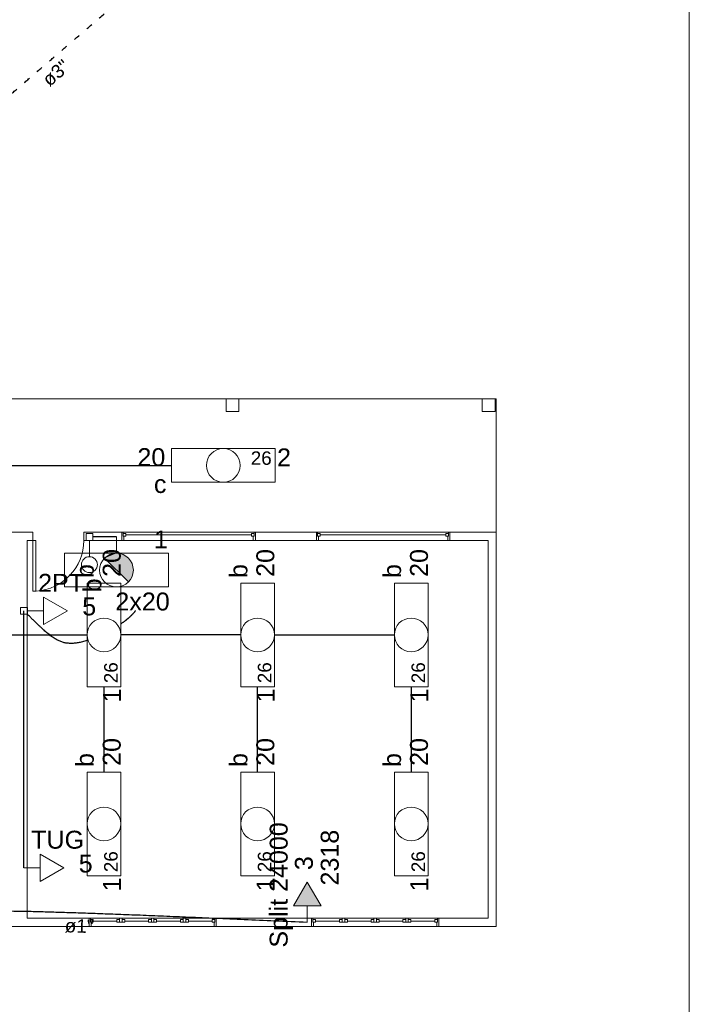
# Model space of a CAD drawing. Header units: metres. Extents: x -81 to 1042, y -541 to 334.
# Tile 98 of 130: x 838 to 848, y 200 to 216. Entities that reach past the tile are written whole.
import ezdxf

# ---------------------------------------------------------------- set-up
doc = ezdxf.new("R2010")
doc.units = ezdxf.units.M
doc.linetypes.add('DOT2', pattern=[3.175, 0, -3.175])
for name, color, linetype, lineweight in [('Arquitetura ', 134, 'Continuous', 5), ('EL-Condutos', 4, 'Continuous', 30), ('EL-Textos condutos', 7, 'Continuous', 20), ('EL-Textos pontos', 5, 'Continuous', 20), ('P-SIMBOL', 5, 'Continuous', 20)]:
    doc.layers.add(name, color=color, linetype=linetype, lineweight=lineweight)
doc.styles.add('Arial', font='arial.ttf', dxfattribs={"height": 0.025})

msp = doc.modelspace()

# ---------------------------------------------------------------- hatches: boundary and pattern name
at = {"layer": 'P-SIMBOL', "linetype": 'Continuous'}
for points in [[(839.08, 207.223), (839.454, 206.849), (839.267, 207.301)], [(839.08, 207.223), (839.089, 207.232), (839.097, 207.239), (839.109, 207.248), (839.122, 207.256), (839.127, 207.261), (839.132, 207.264), (839.136, 207.266), (839.142, 207.269), (839.159, 207.276), (839.166, 207.279), (839.18, 207.286), (839.191, 207.29), (839.201, 207.291), (839.218, 207.295), (839.226, 207.297), (839.234, 207.298), (839.267, 207.301)], [(839.454, 206.849), (839.474, 206.872), (839.482, 206.88), (839.488, 206.892), (839.501, 206.915), (839.507, 206.924), (839.51, 206.931), (839.512, 206.938), (839.515, 206.946), (839.52, 206.961), (839.522, 206.969), (839.525, 206.98), (839.527, 206.993), (839.529, 207.008), (839.53, 207.018), (839.532, 207.028), (839.531, 207.04), (839.53, 207.056), (839.529, 207.062), (839.528, 207.074), (839.527, 207.081), (839.526, 207.086), (839.524, 207.094), (839.523, 207.1), (839.52, 207.106), (839.518, 207.112), (839.516, 207.119), (839.514, 207.123), (839.515, 207.126), (839.513, 207.133), (839.51, 207.14), (839.509, 207.143), (839.507, 207.148), (839.504, 207.153), (839.503, 207.156), (839.5, 207.161), (839.496, 207.166), (839.491, 207.175), (839.488, 207.18), (839.485, 207.184), (839.482, 207.189), (839.48, 207.194), (839.475, 207.198), (839.472, 207.202), (839.467, 207.208), (839.461, 207.214), (839.455, 207.221), (839.451, 207.224), (839.447, 207.229), (839.439, 207.236), (839.433, 207.239), (839.428, 207.244), (839.422, 207.247), (839.419, 207.25), (839.412, 207.254), (839.408, 207.259), (839.398, 207.264), (839.394, 207.267), (839.388, 207.27), (839.383, 207.272), (839.38, 207.274), (839.376, 207.275), (839.374, 207.277), (839.361, 207.281), (839.355, 207.284), (839.351, 207.286), (839.347, 207.287), (839.345, 207.289), (839.34, 207.289), (839.338, 207.29), (839.334, 207.29), (839.329, 207.291), (839.322, 207.293), (839.315, 207.294), (839.31, 207.295), (839.304, 207.297), (839.267, 207.301)], [(842.485, 201.75), (842.268, 202.125), (842.052, 201.75)]]:
    msp.add_hatch(color=256, dxfattribs=at).paths.add_polyline_path(points)

# ---------------------------------------------------------------- linework, layer by layer
at = {"layer": 'Arquitetura ', "color": 7}
for p, q in [((848.276, 177.844), (848.276, 243.794)), ((841.193, 209.734), (840.993, 209.734)), ((840.993, 209.734), (840.993, 209.534)), ((841.193, 209.534), (841.193, 209.734)), ((845.221, 209.734), (845.021, 209.734)), ((845.021, 209.734), (845.021, 209.534)), ((845.221, 209.534), (845.221, 209.734)), ((840.993, 209.534), (841.193, 209.534)), ((845.021, 209.534), (845.221, 209.534)), ((837.951, 207.634), (837.131, 207.634)), ((837.951, 207.504), (837.951, 207.634)), ((839.351, 207.634), (838.751, 207.634)), ((838.751, 207.634), (838.751, 207.504)), ((839.351, 207.504), (839.351, 207.634)), ((839.351, 207.634), (839.371, 207.634)), ((839.371, 207.571), (839.371, 207.634)), ((839.371, 207.614), (839.371, 207.571)), ((839.371, 207.614), (839.413, 207.614)), ((839.371, 207.571), (839.413, 207.571)), ((839.383, 207.571), (839.371, 207.571)), ((839.383, 207.571), (839.383, 207.504)), ((839.413, 207.614), (839.413, 207.571)), ((841.388, 207.591), (839.413, 207.591)), ((841.388, 207.614), (841.388, 207.571)), ((841.431, 207.614), (841.388, 207.614)), ((841.431, 207.571), (841.388, 207.571)), ((841.418, 207.504), (841.418, 207.571)), ((841.431, 207.571), (841.418, 207.571)), ((841.431, 207.571), (841.431, 207.634)), ((841.451, 207.634), (841.431, 207.634)), ((841.431, 207.614), (841.431, 207.571)), ((842.411, 207.634), (841.451, 207.634)), ((841.451, 207.634), (841.451, 207.504)), ((842.411, 207.504), (842.411, 207.634)), ((842.411, 207.634), (842.431, 207.634)), ((842.431, 207.571), (842.431, 207.634)), ((842.431, 207.614), (842.431, 207.571)), ((842.431, 207.614), (842.473, 207.614)), ((842.431, 207.571), (842.473, 207.571)), ((842.443, 207.571), (842.431, 207.571)), ((842.443, 207.571), (842.443, 207.504)), ((842.473, 207.614), (842.473, 207.571)), ((844.448, 207.591), (842.473, 207.591)), ((844.448, 207.614), (844.448, 207.571)), ((844.491, 207.614), (844.448, 207.614)), ((844.491, 207.571), (844.448, 207.571)), ((844.478, 207.504), (844.478, 207.571)), ((844.491, 207.571), (844.478, 207.571)), ((844.491, 207.571), (844.491, 207.634)), ((844.511, 207.634), (844.491, 207.634)), ((844.491, 207.614), (844.491, 207.571)), ((845.241, 207.634), (844.511, 207.634)), ((844.511, 207.634), (844.511, 207.504)), ((845.241, 201.424), (845.241, 207.634)), ((837.861, 201.554), (837.861, 207.504)), ((837.861, 207.504), (837.951, 207.504)), ((837.951, 207.504), (837.951, 206.704)), ((837.951, 207.504), (838.001, 207.504)), ((838.001, 207.504), (838.001, 206.704)), ((838.751, 207.504), (839.351, 207.504)), ((839.383, 207.504), (839.351, 207.504)), ((841.418, 207.504), (841.451, 207.504)), ((841.451, 207.504), (842.411, 207.504)), ((842.443, 207.504), (842.411, 207.504)), ((844.478, 207.504), (844.511, 207.504)), ((844.511, 207.504), (845.111, 207.504)), ((845.111, 207.504), (845.111, 201.554)), ((837.951, 206.704), (838.001, 206.704)), ((838.836, 201.554), (837.861, 201.554)), ((838.836, 201.424), (838.836, 201.554)), ((838.836, 201.554), (838.856, 201.554)), ((838.856, 201.491), (838.856, 201.554)), ((838.856, 201.534), (838.856, 201.491)), ((838.856, 201.534), (838.898, 201.534)), ((838.898, 201.534), (838.898, 201.491)), ((839.273, 201.511), (838.898, 201.511)), ((839.273, 201.534), (839.316, 201.534)), ((839.273, 201.491), (839.273, 201.534)), ((839.316, 201.554), (839.356, 201.554)), ((839.316, 201.491), (839.316, 201.554)), ((839.356, 201.554), (839.356, 201.491)), ((839.398, 201.534), (839.356, 201.534)), ((839.398, 201.491), (839.398, 201.534)), ((839.773, 201.511), (839.398, 201.511)), ((839.773, 201.534), (839.773, 201.491)), ((839.816, 201.534), (839.773, 201.534)), ((839.816, 201.554), (839.816, 201.491)), ((839.856, 201.554), (839.816, 201.554)), ((839.856, 201.491), (839.856, 201.554)), ((839.898, 201.534), (839.856, 201.534)), ((839.898, 201.491), (839.898, 201.534)), ((840.273, 201.511), (839.898, 201.511)), ((840.273, 201.534), (840.273, 201.491)), ((840.273, 201.534), (840.316, 201.534)), ((840.316, 201.554), (840.316, 201.491)), ((840.356, 201.554), (840.316, 201.554)), ((840.316, 201.534), (840.316, 201.491)), ((840.356, 201.554), (840.356, 201.491)), ((840.356, 201.534), (840.356, 201.491)), ((840.398, 201.534), (840.356, 201.534)), ((840.398, 201.534), (840.398, 201.491)), ((840.773, 201.511), (840.398, 201.511)), ((840.773, 201.534), (840.773, 201.491)), ((840.816, 201.534), (840.773, 201.534)), ((840.816, 201.491), (840.816, 201.554)), ((840.836, 201.554), (840.816, 201.554)), ((840.816, 201.534), (840.816, 201.491)), ((842.336, 201.554), (840.836, 201.554)), ((840.836, 201.554), (840.836, 201.424)), ((842.336, 201.424), (842.336, 201.554)), ((842.336, 201.554), (842.356, 201.554)), ((842.356, 201.491), (842.356, 201.554)), ((842.356, 201.534), (842.356, 201.491)), ((842.356, 201.534), (842.398, 201.534)), ((842.398, 201.534), (842.398, 201.491)), ((842.773, 201.511), (842.398, 201.511)), ((842.773, 201.534), (842.816, 201.534)), ((842.773, 201.491), (842.773, 201.534)), ((842.816, 201.554), (842.856, 201.554)), ((842.816, 201.491), (842.816, 201.554)), ((842.856, 201.554), (842.856, 201.491)), ((842.898, 201.534), (842.856, 201.534)), ((842.898, 201.491), (842.898, 201.534)), ((843.273, 201.511), (842.898, 201.511)), ((843.273, 201.534), (843.273, 201.491)), ((843.316, 201.534), (843.273, 201.534)), ((843.316, 201.554), (843.316, 201.491)), ((843.356, 201.554), (843.316, 201.554)), ((843.356, 201.491), (843.356, 201.554)), ((843.398, 201.534), (843.356, 201.534)), ((843.398, 201.491), (843.398, 201.534)), ((843.773, 201.511), (843.398, 201.511)), ((843.773, 201.534), (843.773, 201.491)), ((843.773, 201.534), (843.816, 201.534)), ((843.816, 201.554), (843.816, 201.491)), ((843.856, 201.554), (843.816, 201.554)), ((843.816, 201.534), (843.816, 201.491)), ((843.856, 201.554), (843.856, 201.491)), ((843.856, 201.534), (843.856, 201.491)), ((843.898, 201.534), (843.856, 201.534)), ((843.898, 201.534), (843.898, 201.491)), ((844.273, 201.511), (843.898, 201.511)), ((844.273, 201.534), (844.273, 201.491)), ((844.316, 201.534), (844.273, 201.534)), ((844.316, 201.491), (844.316, 201.554)), ((844.336, 201.554), (844.316, 201.554)), ((844.316, 201.534), (844.316, 201.491)), ((845.111, 201.554), (844.336, 201.554)), ((844.336, 201.554), (844.336, 201.424)), ((836.206, 201.424), (838.836, 201.424)), ((838.868, 201.424), (838.836, 201.424)), ((838.856, 201.491), (838.898, 201.491)), ((838.868, 201.491), (838.868, 201.424)), ((839.273, 201.491), (839.398, 201.491)), ((839.773, 201.491), (839.898, 201.491)), ((840.273, 201.491), (840.316, 201.491)), ((840.356, 201.491), (840.316, 201.491)), ((840.398, 201.491), (840.356, 201.491)), ((840.816, 201.491), (840.773, 201.491)), ((840.803, 201.424), (840.803, 201.491)), ((840.816, 201.491), (840.803, 201.491)), ((840.803, 201.424), (840.836, 201.424)), ((840.836, 201.424), (842.336, 201.424)), ((842.368, 201.424), (842.336, 201.424)), ((842.356, 201.491), (842.398, 201.491)), ((842.368, 201.491), (842.368, 201.424)), ((842.773, 201.491), (842.898, 201.491)), ((843.273, 201.491), (843.398, 201.491)), ((843.773, 201.491), (843.816, 201.491)), ((843.856, 201.491), (843.816, 201.491)), ((843.898, 201.491), (843.856, 201.491)), ((844.316, 201.491), (844.273, 201.491)), ((844.303, 201.424), (844.303, 201.491)), ((844.316, 201.491), (844.303, 201.491)), ((844.303, 201.424), (844.336, 201.424)), ((844.336, 201.424), (845.241, 201.424))]:
    msp.add_line(p, q, dxfattribs=at)
at = {"layer": 'Arquitetura ', "color": 8}
for p, q in [((840.993, 209.734), (837.066, 209.734)), ((845.021, 209.734), (841.193, 209.734)), ((845.241, 209.734), (845.221, 209.734)), ((845.241, 207.634), (845.241, 209.734)), ((839.351, 207.634), (841.451, 207.634)), ((842.411, 207.634), (844.511, 207.634)), ((841.451, 207.504), (839.351, 207.504)), ((844.511, 207.504), (842.411, 207.504)), ((838.836, 201.554), (840.836, 201.554)), ((842.336, 201.554), (844.336, 201.554)), ((840.836, 201.424), (838.836, 201.424)), ((844.336, 201.424), (842.336, 201.424))]:
    msp.add_line(p, q, dxfattribs=at)
msp.add_arc((837.951, 207.504), 0.802, 273.647, 0, dxfattribs=at)
at = {"layer": 'EL-Condutos', "linetype": 'DOT2', "ltscale": 0.05}
msp.add_spline([(832.726, 210.32), (833.113, 210.654), (833.476, 210.967), (833.817, 211.261), (834.138, 211.538), (834.44, 211.798), (834.725, 212.044), (834.995, 212.276), (835.251, 212.497), (835.495, 212.707), (835.729, 212.909), (835.954, 213.104), (836.173, 213.292), (836.387, 213.476), (836.597, 213.658), (836.806, 213.838), (837.014, 214.018), (837.225, 214.199), (837.439, 214.384), (837.659, 214.573), (837.885, 214.768), (838.12, 214.971), (838.365, 215.182), (838.622, 215.404), (838.894, 215.638), (839.18, 215.885), (839.484, 216.147), (839.807, 216.425), (840.15, 216.721), (840.516, 217.037), (840.906, 217.373)], degree=3, dxfattribs=at)
at = {"layer": 'EL-Condutos', "linetype": 'Continuous'}
for points in [[(833.176, 208.684), (833.491, 208.684), (833.789, 208.684), (834.071, 208.684), (834.338, 208.684), (834.592, 208.684), (834.833, 208.684), (835.063, 208.684), (835.284, 208.684), (835.495, 208.684), (835.7, 208.684), (835.898, 208.684), (836.091, 208.684), (836.28, 208.684), (836.467, 208.684), (836.653, 208.684), (836.839, 208.684), (837.026, 208.684), (837.216, 208.684), (837.409, 208.684), (837.607, 208.684), (837.811, 208.684), (838.023, 208.684), (838.243, 208.684), (838.473, 208.684), (838.715, 208.684), (838.968, 208.684), (839.235, 208.684), (839.517, 208.684), (839.815, 208.684), (840.131, 208.684)], [(839.267, 207.558), (839.248, 207.558), (839.231, 207.558), (839.214, 207.558), (839.198, 207.558), (839.183, 207.558), (839.169, 207.558), (839.156, 207.558), (839.144, 207.558), (839.132, 207.558), (839.12, 207.558), (839.109, 207.558), (839.099, 207.557), (839.088, 207.557), (839.078, 207.557), (839.069, 207.557), (839.059, 207.557), (839.049, 207.557), (839.039, 207.557), (839.03, 207.557), (839.019, 207.557), (839.009, 207.557), (838.999, 207.557), (838.988, 207.557), (838.976, 207.557), (838.964, 207.557), (838.952, 207.557), (838.938, 207.557), (838.924, 207.557), (838.909, 207.557), (838.894, 207.557)], [(837.809, 202.35), (837.809, 202.546), (837.809, 202.729), (837.81, 202.9), (837.81, 203.061), (837.81, 203.212), (837.81, 203.353), (837.81, 203.487), (837.81, 203.613), (837.81, 203.734), (837.81, 203.848), (837.81, 203.959), (837.81, 204.065), (837.81, 204.169), (837.81, 204.271), (837.81, 204.373), (837.81, 204.474), (837.81, 204.576), (837.811, 204.68), (837.811, 204.787), (837.811, 204.897), (837.811, 205.012), (837.811, 205.132), (837.811, 205.259), (837.811, 205.392), (837.811, 205.534), (837.811, 205.685), (837.811, 205.846), (837.811, 206.017), (837.811, 206.2), (837.811, 206.396)], [(838.805, 205.927), (838.767, 205.916), (838.731, 205.906), (838.696, 205.898), (838.663, 205.892), (838.631, 205.887), (838.6, 205.883), (838.57, 205.882), (838.541, 205.881), (838.513, 205.883), (838.486, 205.886), (838.459, 205.89), (838.433, 205.897), (838.406, 205.905), (838.38, 205.915), (838.354, 205.927), (838.327, 205.94), (838.301, 205.956), (838.274, 205.973), (838.246, 205.992), (838.217, 206.014), (838.188, 206.037), (838.158, 206.063), (838.127, 206.09), (838.094, 206.12), (838.06, 206.151), (838.024, 206.185), (837.987, 206.222), (837.948, 206.26), (837.907, 206.301), (837.864, 206.343)], [(839.335, 206.189), (839.347, 206.197), (839.358, 206.205), (839.37, 206.214), (839.381, 206.222), (839.391, 206.23), (839.402, 206.238), (839.412, 206.246), (839.422, 206.253), (839.431, 206.261), (839.44, 206.268), (839.449, 206.276), (839.458, 206.283), (839.466, 206.29), (839.474, 206.297), (839.482, 206.304), (839.49, 206.311), (839.497, 206.318), (839.504, 206.325), (839.511, 206.332), (839.517, 206.338), (839.523, 206.345), (839.529, 206.351), (839.535, 206.357), (839.541, 206.364), (839.546, 206.37), (839.551, 206.376), (839.556, 206.382), (839.56, 206.388), (839.564, 206.394), (839.568, 206.4)], [(836.63, 206.016), (836.728, 206.016), (836.821, 206.016), (836.909, 206.016), (836.993, 206.016), (837.072, 206.016), (837.147, 206.016), (837.219, 206.016), (837.288, 206.016), (837.354, 206.016), (837.418, 206.016), (837.48, 206.016), (837.541, 206.016), (837.6, 206.016), (837.659, 206.016), (837.717, 206.016), (837.775, 206.016), (837.834, 206.016), (837.893, 206.016), (837.954, 206.016), (838.016, 206.016), (838.08, 206.016), (838.146, 206.016), (838.215, 206.016), (838.287, 206.016), (838.362, 206.016), (838.442, 206.016), (838.525, 206.016), (838.613, 206.016), (838.706, 206.016), (838.805, 206.016)], [(841.222, 206.016), (841.137, 206.016), (841.057, 206.016), (840.981, 206.016), (840.909, 206.016), (840.84, 206.016), (840.775, 206.016), (840.712, 206.016), (840.653, 206.016), (840.595, 206.016), (840.539, 206.016), (840.485, 206.016), (840.432, 206.016), (840.38, 206.016), (840.329, 206.016), (840.278, 206.016), (840.227, 206.016), (840.176, 206.016), (840.124, 206.016), (840.071, 206.016), (840.017, 206.016), (839.961, 206.016), (839.903, 206.016), (839.844, 206.016), (839.781, 206.016), (839.716, 206.016), (839.647, 206.016), (839.575, 206.016), (839.499, 206.016), (839.419, 206.016), (839.334, 206.016)], [(841.751, 206.016), (841.836, 206.016), (841.916, 206.016), (841.992, 206.016), (842.064, 206.016), (842.132, 206.016), (842.198, 206.016), (842.26, 206.016), (842.32, 206.016), (842.378, 206.016), (842.434, 206.016), (842.488, 206.016), (842.541, 206.016), (842.592, 206.016), (842.644, 206.016), (842.695, 206.016), (842.746, 206.016), (842.797, 206.016), (842.849, 206.016), (842.902, 206.016), (842.956, 206.016), (843.011, 206.016), (843.069, 206.016), (843.129, 206.016), (843.192, 206.016), (843.257, 206.016), (843.326, 206.016), (843.398, 206.016), (843.474, 206.016), (843.554, 206.016), (843.638, 206.016)], [(839.07, 205.199), (839.07, 205.147), (839.07, 205.097), (839.07, 205.048), (839.07, 205), (839.07, 204.953), (839.07, 204.908), (839.07, 204.863), (839.07, 204.819), (839.07, 204.776), (839.07, 204.734), (839.07, 204.692), (839.07, 204.651), (839.07, 204.61), (839.07, 204.569), (839.07, 204.529), (839.07, 204.488), (839.07, 204.447), (839.07, 204.406), (839.07, 204.365), (839.07, 204.323), (839.07, 204.281), (839.07, 204.238), (839.07, 204.194), (839.07, 204.15), (839.07, 204.104), (839.07, 204.057), (839.07, 204.01), (839.07, 203.96), (839.07, 203.91), (839.07, 203.858)], [(841.486, 203.858), (841.486, 203.91), (841.486, 203.96), (841.486, 204.01), (841.486, 204.057), (841.486, 204.104), (841.486, 204.15), (841.486, 204.194), (841.486, 204.238), (841.486, 204.281), (841.486, 204.323), (841.486, 204.365), (841.486, 204.406), (841.486, 204.447), (841.486, 204.488), (841.486, 204.529), (841.486, 204.569), (841.486, 204.61), (841.486, 204.651), (841.486, 204.692), (841.486, 204.734), (841.486, 204.776), (841.486, 204.819), (841.486, 204.863), (841.486, 204.908), (841.486, 204.953), (841.486, 205), (841.486, 205.048), (841.486, 205.097), (841.486, 205.147), (841.486, 205.199)], [(843.903, 205.199), (843.903, 205.147), (843.903, 205.097), (843.903, 205.048), (843.903, 205), (843.903, 204.953), (843.903, 204.908), (843.903, 204.863), (843.903, 204.819), (843.903, 204.776), (843.903, 204.734), (843.903, 204.692), (843.903, 204.651), (843.903, 204.61), (843.903, 204.569), (843.903, 204.529), (843.903, 204.488), (843.903, 204.447), (843.903, 204.406), (843.903, 204.365), (843.903, 204.323), (843.903, 204.281), (843.903, 204.238), (843.903, 204.194), (843.903, 204.15), (843.903, 204.104), (843.903, 204.057), (843.903, 204.01), (843.903, 203.96), (843.903, 203.91), (843.903, 203.858)], [(834.118, 201.492), (834.369, 201.516), (834.606, 201.539), (834.832, 201.56), (835.046, 201.579), (835.252, 201.596), (835.451, 201.612), (835.644, 201.625), (835.833, 201.637), (836.019, 201.647), (836.205, 201.656), (836.392, 201.663), (836.581, 201.668), (836.775, 201.671), (836.974, 201.673), (837.18, 201.674), (837.396, 201.672), (837.622, 201.669), (837.86, 201.665), (838.113, 201.659), (838.38, 201.651), (838.665, 201.642), (838.969, 201.631), (839.293, 201.619), (839.639, 201.606), (840.009, 201.591), (840.404, 201.574), (840.825, 201.556), (841.276, 201.537), (841.756, 201.516), (842.268, 201.494)]]:
    msp.add_spline(points, degree=3, dxfattribs=at)
at = {"layer": 'P-SIMBOL'}
for p, q in [((840.131, 208.419), (840.131, 208.949)), ((841.763, 208.949), (840.131, 208.949)), ((841.763, 208.419), (841.763, 208.949)), ((841.763, 208.419), (840.131, 208.419)), ((838.788, 207.61), (838.894, 207.61)), ((838.788, 207.504), (838.788, 207.61)), ((838.894, 207.61), (838.894, 207.504)), ((839.267, 207.558), (839.267, 207.301)), ((838.894, 207.504), (838.788, 207.504)), ((838.841, 207.247), (838.841, 207.504)), ((838.451, 207.301), (840.083, 207.301)), ((838.451, 207.301), (838.451, 206.771)), ((840.083, 207.301), (840.083, 206.771)), ((839.08, 207.223), (839.454, 206.849)), ((838.805, 205.2), (838.805, 206.832)), ((838.805, 206.832), (839.335, 206.832)), ((839.335, 205.2), (839.335, 206.832)), ((841.221, 205.2), (841.221, 206.832)), ((841.221, 206.832), (841.751, 206.832)), ((841.751, 205.2), (841.751, 206.832)), ((843.638, 205.2), (843.638, 206.832)), ((843.638, 206.832), (844.168, 206.832)), ((844.168, 205.2), (844.168, 206.832)), ((838.451, 206.771), (840.083, 206.771)), ((838.121, 206.612), (838.496, 206.396)), ((838.121, 206.179), (838.121, 206.612)), ((837.758, 206.343), (837.758, 206.449)), ((837.758, 206.449), (837.865, 206.449)), ((837.865, 206.343), (837.758, 206.343)), ((837.865, 206.449), (837.865, 206.343)), ((838.121, 206.396), (837.865, 206.396)), ((838.496, 206.396), (838.121, 206.179)), ((838.805, 205.2), (839.335, 205.2)), ((841.221, 205.2), (841.751, 205.2)), ((843.638, 205.2), (844.168, 205.2)), ((838.805, 202.225), (838.805, 203.857)), ((838.805, 203.857), (839.335, 203.857)), ((839.335, 202.225), (839.335, 203.857)), ((841.221, 202.225), (841.221, 203.857)), ((841.221, 203.857), (841.751, 203.857)), ((841.751, 202.225), (841.751, 203.857)), ((843.638, 202.225), (843.638, 203.857)), ((843.638, 203.857), (844.168, 203.857)), ((844.168, 202.225), (844.168, 203.857)), ((838.065, 202.566), (838.44, 202.35)), ((838.065, 202.133), (838.065, 202.566)), ((838.065, 202.35), (837.809, 202.35)), ((838.44, 202.35), (838.065, 202.133)), ((838.805, 202.225), (839.335, 202.225)), ((841.221, 202.225), (841.751, 202.225)), ((843.638, 202.225), (844.168, 202.225)), ((842.052, 201.75), (842.268, 202.125)), ((842.268, 202.125), (842.485, 201.75)), ((842.485, 201.75), (842.052, 201.75)), ((842.268, 201.75), (842.268, 201.494))]:
    msp.add_line(p, q, dxfattribs=at)
for centre, radius in [((840.947, 208.684), 0.265), ((838.841, 207.122), 0.125), ((839.267, 207.036), 0.265), ((839.07, 206.016), 0.265), ((841.486, 206.016), 0.265), ((843.903, 206.016), 0.265), ((839.07, 203.041), 0.265), ((841.486, 203.041), 0.265), ((843.903, 203.041), 0.265)]:
    msp.add_circle(centre, radius, dxfattribs=at)

# ---------------------------------------------------------------- texts
at = {"layer": 'EL-Textos condutos', "char_height": 0.2118, "width": 0.76248, "attachment_point": 8, "line_spacing_factor": 0.798, "style": 'Arial'}
for s, insert, rotation in [('ø3"', (838.387, 214.78), 40.7659), ('ø1"', (838.676, 201.322), 358.0806)]:
    msp.add_mtext(s, dxfattribs=dict(at, insert=insert, rotation=rotation))
at = {"layer": 'EL-Textos pontos', "line_spacing_factor": 0.798, "style": 'Arial'}
for s, insert, char_height, width, attachment_point in [('20', (840.035, 208.669), 0.2824, 0.67776, 9), ('2', (842.012, 208.669), 0.282, 0.33888, 9), ('c', (840.053, 208.246), 0.282, 0.33888, 9), ('1', (839.855, 207.377), 0.282, 0.33888, 7), ('2PT', (838.396, 206.694), 0.2824, 1.01664, 8), ('5', (838.838, 206.319), 0.282, 0.33888, 8), ('TUG', (838.341, 202.646), 0.2824, 1.01664, 8), ('5', (838.783, 202.271), 0.282, 0.33888, 8)]:
    msp.add_mtext(s, dxfattribs=dict(at, insert=insert, char_height=char_height, width=width, attachment_point=attachment_point))
at = {"layer": 'EL-Textos pontos', "rotation": 90.0002, "line_spacing_factor": 0.798, "style": 'Arial'}
for s, insert, char_height, width, attachment_point in [('20', (839.337, 206.929), 0.2824, 0.67776, 7), ('20', (841.753, 206.929), 0.2824, 0.67776, 7), ('20', (844.17, 206.929), 0.2824, 0.67776, 7), ('b', (838.914, 206.911), 0.282, 0.33888, 7), ('b', (841.33, 206.911), 0.282, 0.33888, 7), ('b', (843.747, 206.911), 0.282, 0.33888, 7), ('b', (839.033, 206.905), 0.282, 0.33888, 9), ('1', (839.337, 204.952), 0.282, 0.33888, 7), ('1', (841.753, 204.952), 0.282, 0.33888, 7), ('1', (844.17, 204.952), 0.282, 0.33888, 7), ('20', (839.337, 203.954), 0.2824, 0.67776, 7), ('20', (841.753, 203.954), 0.2824, 0.67776, 7), ('20', (844.17, 203.954), 0.2824, 0.67776, 7), ('b', (838.914, 203.936), 0.282, 0.33888, 7), ('b', (841.33, 203.936), 0.282, 0.33888, 7), ('b', (843.747, 203.936), 0.282, 0.33888, 7), ('Split 24000', (842.044, 202.079), 0.2824, 3.72768, 8), ('2318', (842.766, 202.509), 0.2824, 1.35552, 8), ('3', (842.359, 202.422), 0.282, 0.33888, 8), ('1', (839.337, 201.977), 0.282, 0.33888, 7), ('1', (841.753, 201.977), 0.282, 0.33888, 7), ('1', (844.17, 201.977), 0.282, 0.33888, 7)]:
    msp.add_mtext(s, dxfattribs=dict(at, insert=insert, char_height=char_height, width=width, attachment_point=attachment_point))
at = {"layer": 'P-SIMBOL', "line_spacing_factor": 0.798, "style": 'Arial'}
for s, insert, char_height, width, attachment_point in [('26', (841.708, 208.69), 0.2118, 0.50832, 9), ('2x20', (839.249, 206.396), 0.2824, 1.35552, 7)]:
    msp.add_mtext(s, dxfattribs=dict(at, insert=insert, char_height=char_height, width=width, attachment_point=attachment_point))
at = {"layer": 'P-SIMBOL', "char_height": 0.2118, "width": 0.50832, "attachment_point": 7, "rotation": 90.0002, "line_spacing_factor": 0.798, "style": 'Arial'}
for insert in [(839.288, 205.256), (841.705, 205.256), (844.122, 205.256), (839.288, 202.281), (841.705, 202.281), (844.122, 202.281)]:
    msp.add_mtext('26', dxfattribs=dict(at, insert=insert))

doc.saveas('drawing.dxf')
